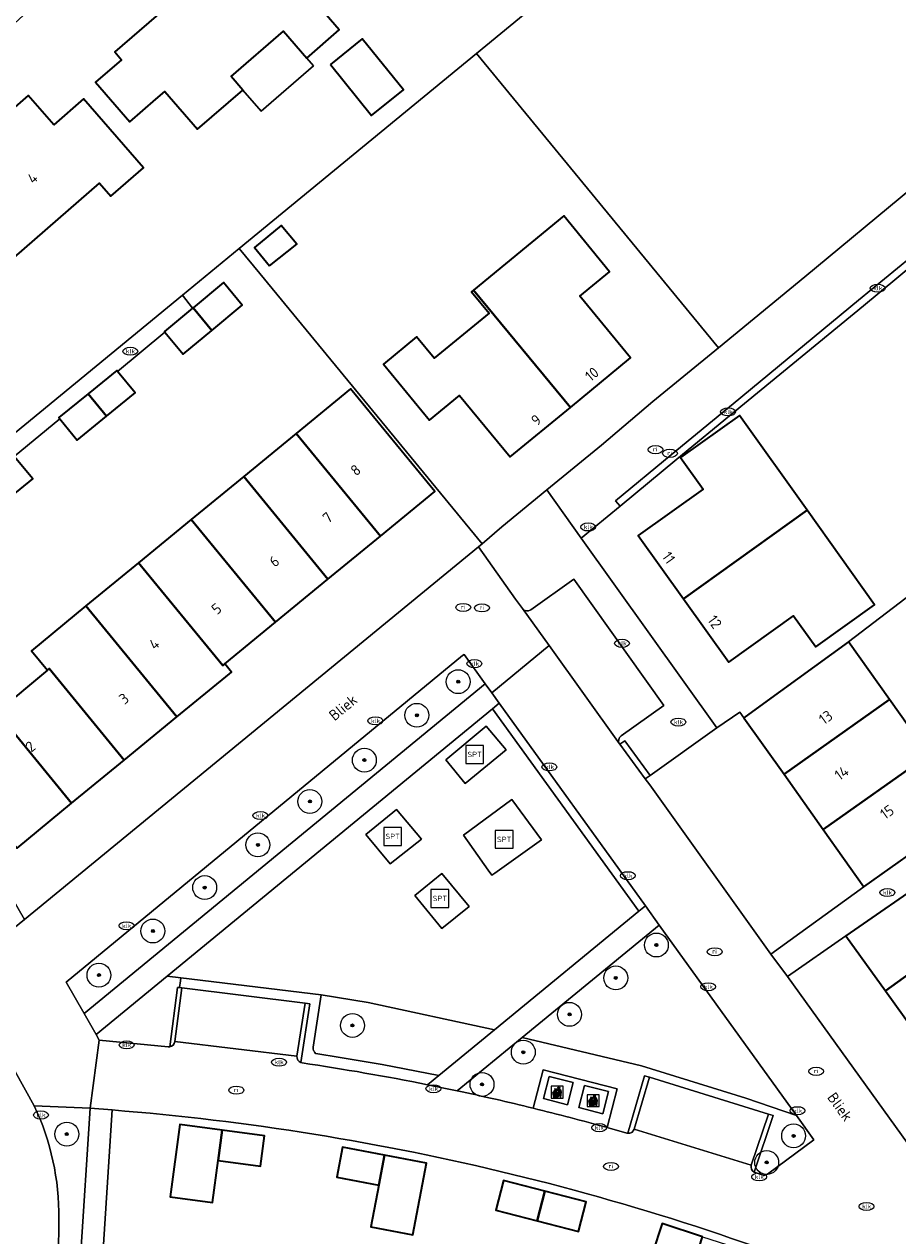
# Model space of a CAD drawing. Header units: metres. Extents: x 103671 to 105190, y 427150 to 429171.
# Tile 102 of 256: x 104118 to 104191, y 427706 to 427807. Entities that reach past the tile are written whole.
import ezdxf
from ezdxf.enums import TextEntityAlignment as Align

# ---------------------------------------------------------------- set-up
doc = ezdxf.new("R2010")
doc.units = ezdxf.units.M
for name, color, linetype, lineweight in [('B-WE-GR-BEPLANTING_CULTUUR_HEESTERS-GV', 253, 'Continuous', 18), ('B-WE-GR-BEPLANTING_CULTUUR_ROOS-GV', 253, 'Continuous', 18), ('B-WE-GR-BOOM-S', 253, 'Continuous', 25), ('B-WE-GR-HAAG-GV', 253, 'Continuous', 13), ('B-WE-IE-AFVAL APART PLAATS-S', 253, 'Continuous', 25), ('B-WE-IE-MEUBILAIR-S', 253, 'Continuous', 25), ('B-WE-IE-MEUBILAIR_WEGMEUBILAIR-S', 253, 'Continuous', 25), ('B-WE-OG-BEBOUWING-GV', 253, 'Continuous', 35), ('B-WE-OG-BEBOUWING-T18', 7, 'Continuous', 18), ('B-WE-OG-BEBOUWING_OVERBOUWING-GV', 253, 'Continuous', 18), ('B-WE-OG-TERREIN_BEGROEID-GV', 253, 'Continuous', 18), ('B-WE-OG-TERREIN_ERF-GV', 253, 'Continuous', 18), ('B-WE-OG-TOPOGRAFIE-T18', 7, 'Continuous', 18), ('B-WE-VH-GESLOTENVERHARDING_BETON-GV', 253, 'Continuous', 18), ('B-WE-VH-GESLOTENVERHARDING_KUNSTSTOF-GV', 253, 'Continuous', 18), ('B-WE-VH-ONVERHARD_ZAND-GV', 253, 'Continuous', 18), ('B-WE-VH-OPENVERHARDING-GV', 253, 'Continuous', 18), ('B-WE-VH-OPENVERHARDING_BETONELEMENT-GV', 253, 'Continuous', 18), ('B-WE-VH-OPENVERHARDING_BETONSTRAATSTEEN-GV', 253, 'Continuous', 18), ('B-WE-VH-OPENVERHARDING_TEGEL-GV', 253, 'Continuous', 18)]:
    doc.layers.add(name, color=color, linetype=linetype, lineweight=lineweight)
doc.styles.add('NLCS-ISO', font='NLCS-ISO.ttf')
doc.styles.add('NLCS-ISO-M500-T18', font='NLCS-ISO.ttf', dxfattribs={"height": 0.9})

# ---------------------------------------------------------------- blocks, each defined once
blk = doc.blocks.new('SIE-AFVAL APART PLAATS-SO')
h = blk.add_hatch(color=256)
h.dxf.hatch_style = 1
h.paths.add_polyline_path([(-0.09, 0.07), (-1.76, 0.07, 0.819081), (-1.79, -0.09), (-1.4, -2.19, 0.36153), (-1.37, -2.21), (-0.47, -2.21, 0.36153), (-0.44, -2.19), (-0.05, -0.09, 0.819081)])
h.paths.add_polyline_path([(-0.16, -0.1), (-0.2, -0.33), (-0.49, -0.33), (-0.47, -0.1)], flags=16)
h.paths.add_polyline_path([(-0.55, -0.1), (-0.58, -0.33), (-0.87, -0.33), (-0.87, -0.1)], flags=16)
h.paths.add_polyline_path([(-0.22, -0.42), (-0.27, -0.73), (-0.53, -0.73), (-0.5, -0.42)], flags=16)
h.paths.add_polyline_path([(-0.58, -0.42), (-0.61, -0.73), (-0.87, -0.73), (-0.87, -0.42)], flags=16)
h.paths.add_polyline_path([(-0.95, -0.1), (-0.95, -0.33), (-1.27, -0.33), (-1.29, -0.1)], flags=16)
h.paths.add_polyline_path([(-0.95, -0.42), (-0.95, -0.73), (-1.23, -0.73), (-1.26, -0.42)], flags=16)
h.paths.add_polyline_path([(-0.29, -0.83), (-0.34, -1.09), (-0.56, -1.09), (-0.54, -0.83)], flags=16)
h.paths.add_polyline_path([(-0.62, -0.83), (-0.65, -1.09), (-0.87, -1.09), (-0.87, -0.83)], flags=16)
h.paths.add_polyline_path([(-0.95, -0.83), (-0.95, -1.09), (-1.2, -1.09), (-1.22, -0.83)], flags=16)
h.paths.add_polyline_path([(-1.35, -0.33), (-1.64, -0.33), (-1.69, -0.1), (-1.37, -0.1)], flags=16)
h.paths.add_polyline_path([(-1.34, -0.42), (-1.31, -0.73), (-1.57, -0.73), (-1.63, -0.42)], flags=16)
h.paths.add_polyline_path([(-0.36, -1.18), (-0.41, -1.44), (-0.6, -1.44), (-0.57, -1.18)], flags=16)
h.paths.add_polyline_path([(-0.65, -1.18), (-0.68, -1.44), (-0.87, -1.44), (-0.87, -1.18)], flags=16)
h.paths.add_polyline_path([(-1.3, -0.83), (-1.28, -1.09), (-1.5, -1.09), (-1.55, -0.83)], flags=16)
h.paths.add_polyline_path([(-0.95, -1.18), (-0.95, -1.44), (-1.17, -1.44), (-1.19, -1.18)], flags=16)
h.paths.add_polyline_path([(-0.42, -1.53), (-0.47, -1.79), (-0.63, -1.79), (-0.6, -1.53)], flags=16)
h.paths.add_polyline_path([(-1.27, -1.18), (-1.25, -1.44), (-1.44, -1.44), (-1.49, -1.18)], flags=16)
h.paths.add_polyline_path([(-0.69, -1.53), (-0.71, -1.79), (-0.87, -1.79), (-0.87, -1.53)], flags=16)
h.paths.add_polyline_path([(-0.95, -1.53), (-0.95, -1.79), (-1.13, -1.79), (-1.16, -1.53)], flags=16)
h.paths.add_polyline_path([(-1.24, -1.53), (-1.22, -1.79), (-1.37, -1.79), (-1.42, -1.53)], flags=16)
h.paths.add_polyline_path([(-0.49, -1.89), (-0.53, -2.13), (-0.66, -2.13), (-0.64, -1.89)], flags=16)
h.paths.add_polyline_path([(-0.72, -1.89), (-0.74, -2.13), (-0.87, -2.13), (-0.87, -1.89)], flags=16)
h.paths.add_polyline_path([(-0.95, -1.89), (-0.95, -2.13), (-1.1, -2.13), (-1.12, -1.89)], flags=16)
h.paths.add_polyline_path([(-1.21, -1.89), (-1.18, -2.13), (-1.31, -2.13), (-1.35, -1.89)], flags=16)
h.paths.add_polyline_path([(-0.19, 0.78, -0.01173), (-0.3, 0.78, -0.148797), (-0.42, 1.03, -0.136076), (-0.69, 0.87), (-0.78, 0.85, -0.038293), (-1.14, 0.96), (-1.19, 0.81, -0.243822), (-1.56, 0.45, 0.344326), (-1, 0.22, -0.139345), (-0.6, 0.22, 0.618436), (-0.56, 0.27, -0.441494), (-0.47, 0.44, 0.309048)])
h.paths.add_polyline_path([(-0.49, 0.51, 0.351556), (-0.64, 0.31, 0.121061), (-1.02, 0.29, -0.288745), (-1.45, 0.42, 0.203599), (-1.12, 0.79), (-1.09, 0.87, 0.083075), (-0.28, 0.71, -0.242261)], flags=16)
h.paths.add_polyline_path([(-0.4, 0.79, -0.023345), (-0.63, 0.82, 0.07081), (-0.46, 0.9, 0.059965)], flags=16)
h.paths.add_polyline_path([(1.12, 1.48), (-1.07, 1.48, 0.860559), (-1.08, 1.42), (0.29, 1, -0.146703), (0.53, 0.28, 0.421968), (0.56, 0.25), (1.6, 0.31, 0.450293), (1.63, 0.34, 0.122241)])
h.paths.add_polyline_path([(0.26, 1.93, 1), (1.07, 1.93, 1)])
h.paths.add_polyline_path([(1.65, 0.15, 0.429303), (1.62, 0.18), (0.55, 0.23, 0.38429), (0.51, 0.2), (0.16, -2.16, 0.83726), (0.22, -2.18), (0.99, -0.78, -0.688204), (1.05, -0.78), (1.36, -2.14, 0.84934), (1.42, -2.14)])
for p, q in [((-0.09, 0.07), (-1.76, 0.07)), ((-1.4, -2.19), (-1.79, -0.09)), ((-1.37, -0.1), (-1.69, -0.1)), ((-1.64, -0.33), (-1.69, -0.1)), ((-1.64, -0.33), (-1.35, -0.33)), ((-1.63, -0.42), (-1.34, -0.42)), ((-1.57, -0.73), (-1.63, -0.42)), ((-1.57, -0.73), (-1.31, -0.73)), ((-1.55, -0.83), (-1.3, -0.83)), ((-1.5, -1.09), (-1.55, -0.83)), ((-1.5, -1.09), (-1.28, -1.09)), ((-1.49, -1.18), (-1.27, -1.18)), ((-1.44, -1.44), (-1.49, -1.18)), ((-1.44, -1.44), (-1.25, -1.44)), ((-1.42, -1.53), (-1.24, -1.53)), ((-1.37, -1.79), (-1.42, -1.53)), ((-1.37, -1.79), (-1.22, -1.79)), ((-1.37, -2.21), (-0.47, -2.21)), ((-1.31, -2.13), (-1.35, -1.89)), ((-1.35, -1.89), (-1.21, -1.89)), ((-1.31, -2.13), (-1.18, -2.13)), ((-0.95, -0.1), (-1.29, -0.1)), ((-1.27, -0.33), (-0.95, -0.33)), ((-1.26, -0.42), (-0.95, -0.42)), ((-1.23, -0.73), (-0.95, -0.73)), ((-1.22, -0.83), (-0.95, -0.83)), ((-1.2, -1.09), (-0.95, -1.09)), ((-1.19, -1.18), (-0.95, -1.18)), ((-1.17, -1.44), (-0.95, -1.44)), ((-1.16, -1.53), (-0.95, -1.53)), ((-1.13, -1.79), (-0.95, -1.79)), ((-1.12, -1.89), (-0.95, -1.89)), ((-1.1, -2.13), (-0.95, -2.13)), ((-0.95, -0.1), (-0.95, -0.33)), ((-0.95, -0.42), (-0.95, -0.73)), ((-0.95, -0.83), (-0.95, -1.09)), ((-0.95, -1.18), (-0.95, -1.44)), ((-0.95, -1.53), (-0.95, -1.79)), ((-0.95, -1.89), (-0.95, -2.13)), ((-0.87, -0.1), (-0.87, -0.33)), ((-0.55, -0.1), (-0.87, -0.1)), ((-0.87, -0.33), (-0.58, -0.33)), ((-0.87, -0.42), (-0.87, -0.73)), ((-0.87, -0.42), (-0.58, -0.42)), ((-0.87, -0.73), (-0.61, -0.73)), ((-0.87, -0.83), (-0.62, -0.83)), ((-0.87, -0.83), (-0.87, -1.09)), ((-0.87, -1.09), (-0.65, -1.09)), ((-0.87, -1.18), (-0.65, -1.18)), ((-0.87, -1.18), (-0.87, -1.44)), ((-0.87, -1.44), (-0.68, -1.44)), ((-0.87, -1.53), (-0.69, -1.53)), ((-0.87, -1.53), (-0.87, -1.79)), ((-0.87, -1.79), (-0.71, -1.79)), ((-0.87, -1.89), (-0.87, -2.13)), ((-0.87, -1.89), (-0.72, -1.89)), ((-0.87, -2.13), (-0.74, -2.13)), ((-0.66, -2.13), (-0.53, -2.13)), ((-0.64, -1.89), (-0.49, -1.89)), ((-0.63, -1.79), (-0.47, -1.79)), ((-0.6, -1.44), (-0.41, -1.44)), ((-0.6, -1.53), (-0.42, -1.53)), ((-0.57, -1.18), (-0.36, -1.18)), ((-0.56, -1.09), (-0.34, -1.09)), ((-0.54, -0.83), (-0.29, -0.83)), ((-0.53, -0.73), (-0.27, -0.73)), ((-0.53, -2.13), (-0.49, -1.89)), ((-0.5, -0.42), (-0.22, -0.42)), ((-0.49, -0.33), (-0.2, -0.33)), ((-0.16, -0.1), (-0.47, -0.1)), ((-0.47, -1.79), (-0.42, -1.53)), ((-0.44, -2.19), (-0.05, -0.09)), ((-0.41, -1.44), (-0.36, -1.18)), ((-0.34, -1.09), (-0.29, -0.83)), ((-0.27, -0.73), (-0.22, -0.42)), ((-0.2, -0.33), (-0.16, -0.1))]:
    blk.add_line(p, q)
blk.add_lwpolyline([(-2.5, -2.51), (2.5, -2.51), (2.5, 2.49), (-2.5, 2.49)], close=True)
for points in [[(-0.78, 0.85, -0.038293), (-1.14, 0.96), (-1.19, 0.81, -0.243822), (-1.56, 0.45, 0.344326), (-1, 0.22, -0.139345), (-0.6, 0.22, 0.618436), (-0.56, 0.27, -0.441494), (-0.47, 0.44, 0.309048), (-0.19, 0.78, -0.01173), (-0.3, 0.78, -0.01173)], [(-0.78, 0.85), (-0.69, 0.87, 0.136076), (-0.42, 1.03, 0.156405), (-0.29, 0.77)], [(-0.78, 0.85), (-0.69, 0.87, 0.136076), (-0.42, 1.03, 0.148797), (-0.3, 0.78, 0.148797)], [(-0.63, 0.82, 0.07081), (-0.46, 0.9, 0.059965), (-0.4, 0.79, 0.059965)], [(-0.4, 0.79, -0.023345), (-0.63, 0.82)]]:
    blk.add_lwpolyline(points, format="xyb")
for points in [[(-1.09, 0.87), (-1.12, 0.79, -0.203599), (-1.45, 0.42, 0.288745), (-1.02, 0.29, -0.121061), (-0.64, 0.31, -0.351556), (-0.49, 0.51, 0.242261), (-0.28, 0.71, -0.083075)], [(-1.07, 1.48), (1.12, 1.48, -0.122241), (1.63, 0.34, -0.450293), (1.6, 0.31), (0.56, 0.25, -0.421968), (0.53, 0.28, 0.146703), (0.29, 1), (-1.08, 1.42, -0.860559)], [(0.55, 0.23), (1.62, 0.18, -0.429303), (1.65, 0.15), (1.42, -2.14, -0.84934), (1.36, -2.14), (1.05, -0.78, 0.688204), (0.99, -0.78), (0.22, -2.18, -0.83726), (0.16, -2.16), (0.51, 0.2, -0.38429)]]:
    blk.add_lwpolyline(points, format="xyb", close=True)
for points in [[(-1.35, -0.33), (-1.37, -0.1)], [(-1.31, -0.73), (-1.34, -0.42)], [(-1.28, -1.09), (-1.3, -0.83)], [(-1.27, -0.33), (-1.29, -0.1)], [(-1.25, -1.44), (-1.27, -1.18)], [(-1.23, -0.73), (-1.26, -0.42)], [(-1.22, -1.79), (-1.24, -1.53)], [(-1.2, -1.09), (-1.22, -0.83)], [(-1.18, -2.13), (-1.21, -1.89)], [(-1.17, -1.44), (-1.19, -1.18)], [(-1.18, -2.22), (-1.18, -2.21)], [(-1.13, -1.79), (-1.16, -1.53)], [(-1.1, -2.13), (-1.12, -1.89)], [(-0.74, -2.13), (-0.72, -1.89)], [(-0.71, -1.79), (-0.69, -1.53)], [(-0.68, -1.44), (-0.65, -1.18)], [(-0.66, -2.13), (-0.64, -1.89)], [(-0.65, -1.09), (-0.62, -0.83)], [(-0.63, -1.79), (-0.6, -1.53)], [(-0.61, -0.73), (-0.58, -0.42)], [(-0.6, -1.44), (-0.57, -1.18)], [(-0.58, -0.33), (-0.55, -0.1)], [(-0.56, -1.09), (-0.54, -0.83)], [(-0.53, -0.73), (-0.5, -0.42)], [(-0.49, -0.33), (-0.47, -0.1)]]:
    blk.add_lwpolyline(points)
blk.add_circle((0.66, 1.93), 0.401)
for centre, radius, start, end in [((-1.76, -0.01), 0.0869, 90, 247.281), ((-0.09, -0.01), 0.0869, 292.719, 90), ((-1.37, -2.18), 0.0318, 190.4943, 270), ((-0.47, -2.18), 0.0318, 270, 349.5057)]:
    blk.add_arc(centre, radius, start, end)
blk = doc.blocks.new('SIE-MEUBILAIR_PUT_KOLK-SO')
blk.add_ellipse((0, 0), major_axis=(1.25, 0), ratio=0.54)
at = {"style": 'NLCS-ISO'}
blk.add_text('klk', height=0.75, dxfattribs=at).set_placement((0.03, 0), align=Align.MIDDLE_CENTER)
blk = doc.blocks.new('SIE-MEUBILAIR_PUT_RIOOLPUT-SO')
blk.add_ellipse((0, 0), major_axis=(1.25, 0), ratio=0.54)
at = {"style": 'NLCS-ISO'}
blk.add_text('ri', height=0.75, dxfattribs=at).set_placement((-0.04, 0.07), align=Align.MIDDLE_CENTER)
blk = doc.blocks.new('SIE-WEG_SPEELTOESTEL-SO')
at = {"flags": 128}
blk.add_lwpolyline([(-3.75, -3.75), (3.75, -3.75), (3.75, 3.75), (-3.75, 3.75)], close=True, dxfattribs=at)
at = {"style": 'NLCS-ISO'}
blk.add_text('SPT', height=2.25, dxfattribs=at).set_placement((0, 0), align=Align.MIDDLE_CENTER)
blk = doc.blocks.new('SGR-BOOM_GBKN-SO')
at = {"linetype": 'ByBlock', "lineweight": 18}
h = blk.add_hatch(color=0, dxfattribs=at)
h.dxf.hatch_style = 1
edge = h.paths.add_edge_path()
edge.add_arc((0, 0), 0.25, 0, 360)
at = {"color": 0, "linetype": 'ByBlock', "lineweight": 18}
for radius in [2, 0.25]:
    blk.add_circle((0, 0), radius, dxfattribs=at)
at = {"color": 0, "linetype": 'ByBlock', "lineweight": 18, "style": 'NLCS-ISO'}
blk.add_attdef('SOORT', (2.5, 0), '', height=1.5, dxfattribs=at)

msp = doc.modelspace()

# ---------------------------------------------------------------- linework, layer by layer
at = {"layer": 'B-WE-GR-BEPLANTING_CULTUUR_HEESTERS-GV', "flags": 128}
msp.add_lwpolyline([(104169.858, 427733.417), (104157.627, 427750.381), (104157.052, 427749.909), (104169.3, 427732.959)], close=True, dxfattribs=at)
at = {"layer": 'B-WE-GR-BEPLANTING_CULTUUR_ROOS-GV', "flags": 128}
for points in [[(104123.363, 427716.461), (104118.675, 427716.673)], [(104120.74, 427707.217), (104120.701, 427704.079), (104122.55, 427703.959), (104123.363, 427716.461)]]:
    msp.add_lwpolyline(points, dxfattribs=at)
at = {"layer": 'B-WE-GR-BEPLANTING_CULTUUR_ROOS-GV'}
msp.add_lwpolyline([(104118.675, 427716.673, -0.1129043), (104120.74, 427707.217)], format="xyb", dxfattribs=at)
at = {"layer": 'B-WE-GR-HAAG-GV', "flags": 128}
msp.add_lwpolyline([(104130.665, 427726.587), (104130.846, 427726.565), (104130.917, 427727.147), (104130.947, 427727.393), (104129.793, 427727.52), (104123.856, 427722.643), (104124.125, 427722.176), (104129.899, 427721.61), (104130.02, 427721.613)], close=True, dxfattribs=at)
for points in [[(104130.947, 427727.393), (104130.917, 427727.147), (104130.846, 427726.565), (104131.027, 427726.542), (104141.365, 427725.265), (104141.76, 427725.216), (104140.997, 427720.288), (104141.101, 427720.261)], [(104151.613, 427718.439), (104152.553, 427719.211), (104147.814, 427720.116), (104144.309, 427720.723), (104142.268, 427721.048), (104142.224, 427721.055), (104142.181, 427721.127), (104142.157, 427721.159), (104142.14, 427721.192), (104142.114, 427721.226), (104142.091, 427721.262), (104142.072, 427721.299), (104142.055, 427721.338), (104142.042, 427721.379), (104142.032, 427721.42), (104142.026, 427721.463), (104142.024, 427721.505), (104142.025, 427721.547), (104142.03, 427721.59), (104142.704, 427725.951), (104130.947, 427727.393)], [(104169.794, 427719.178), (104170.191, 427719.056), (104180.171, 427715.98), (104180.575, 427715.855), (104178.975, 427711.107), (104179.048, 427711.076), (104179.805, 427710.824), (104180.101, 427710.95), (104183.981, 427713.831), (104182.523, 427715.854), (104178.264, 427717.317), (104169.525, 427720.015), (104159.539, 427722.381), (104154.109, 427717.924)], [(104160.468, 427716.469), (104161.294, 427719.679), (104167.498, 427718.084), (104166.666, 427714.847), (104168.308, 427714.383), (104168.389, 427714.367), (104169.794, 427719.178)]]:
    msp.add_lwpolyline(points, dxfattribs=at)
at = {"layer": 'B-WE-GR-HAAG-GV'}
for points in [[(104141.101, 427720.261, -0.0127597), (104151.613, 427718.439)], [(104154.109, 427717.924, -0.0076984), (104160.468, 427716.469)]]:
    msp.add_lwpolyline(points, format="xyb", dxfattribs=at)
at = {"layer": 'B-WE-OG-BEBOUWING-GV', "flags": 128}
for points in [[(104128.849, 427800.968), (104129.613, 427801.628), (104132.354, 427798.46), (104136.134, 427801.729), (104135.153, 427802.864), (104139.545, 427806.664), (104141.505, 427804.399), (104144.22, 427806.79), (104139.705, 427812.009), (104137.202, 427809.843), (104134.583, 427812.87), (104125.414, 427804.938), (104125.988, 427804.275), (104123.809, 427802.393), (104126.668, 427799.084)], [(104143.479, 427803.886), (104146.932, 427799.598), (104149.602, 427801.748), (104146.15, 427806.036)], [(104120.303, 427798.823), (104118.151, 427801.285), (104109.043, 427793.322), (104115.23, 427786.203), (104124.145, 427793.95), (104125.096, 427792.855), (104127.835, 427795.236), (104122.795, 427801.001)], [(104138.389, 427787.009), (104140.654, 427788.827), (104139.346, 427790.402), (104137.112, 427788.546)], [(104155.458, 427784.985), (104163.577, 427775.159), (104168.606, 427779.305), (104164.372, 427784.464), (104166.859, 427786.523), (104163.018, 427791.197)], [(104131.976, 427783.508), (104133.545, 427781.594), (104136.093, 427783.709), (104134.513, 427785.613)], [(104155.458, 427784.985), (104155.292, 427784.849), (104156.762, 427783.06), (104152.18, 427779.274), (104150.695, 427781.07), (104147.913, 427778.77), (104151.774, 427774.099), (104154.304, 427776.157), (104158.539, 427771.006), (104163.577, 427775.159)], [(104133.545, 427781.594), (104131.976, 427783.508), (104131.939, 427783.477), (104129.574, 427781.515), (104129.617, 427781.462), (104131.154, 427779.61)], [(104125.642, 427778.179), (104125.581, 427778.254), (104123.19, 427776.303), (104124.734, 427774.421), (104127.12, 427776.367)], [(104124.734, 427774.421), (104123.19, 427776.303), (104120.744, 427774.308), (104120.828, 427774.205), (104122.282, 427772.422)], [(104147.664, 427764.381), (104152.227, 427768.124), (104145.174, 427776.721), (104140.612, 427772.979)], [(104172.804, 427770.963), (104174.696, 427768.321), (104169.253, 427764.431), (104173.051, 427759.126), (104183.409, 427766.549), (104177.749, 427774.477)], [(104140.612, 427772.979), (104136.22, 427769.376), (104143.273, 427760.779), (104147.664, 427764.381)], [(104117.003, 427771.047), (104116.906, 427771.166), (104114.354, 427769.073), (104115.996, 427767.071), (104118.548, 427769.164)], [(104136.22, 427769.376), (104131.828, 427765.774), (104138.881, 427757.177), (104143.273, 427760.779)], [(104183.409, 427766.549), (104173.051, 427759.126), (104176.844, 427753.828), (104182.276, 427757.717), (104184.144, 427755.107), (104189.063, 427758.629)], [(104138.881, 427757.177), (104131.828, 427765.774), (104127.405, 427762.146), (104134.458, 427753.55), (104134.637, 427753.696)], [(104130.623, 427749.238), (104135.029, 427752.854), (104135.208, 427753), (104134.637, 427753.696), (104134.458, 427753.55), (104127.405, 427762.146), (104122.989, 427758.545)], [(104126.216, 427745.624), (104130.623, 427749.238), (104122.989, 427758.545), (104118.437, 427754.77), (104119.775, 427753.157), (104119.93, 427753.286)], [(104178.114, 427749.174), (104181.475, 427744.432), (104190.299, 427750.69), (104186.873, 427755.521), (104179.758, 427750.366), (104179.742, 427750.354)], [(104115.547, 427749.625), (104121.801, 427742.002), (104126.216, 427745.624), (104119.93, 427753.286), (104119.775, 427753.157)], [(104184.762, 427739.796), (104193.587, 427746.054), (104190.299, 427750.69), (104181.475, 427744.432)], [(104115.547, 427749.625), (104111.012, 427745.837), (104117.232, 427738.254), (104121.801, 427742.002)], [(104184.762, 427739.796), (104188.164, 427734.997), (104196.991, 427741.254), (104193.587, 427746.054)], [(104189.967, 427726.307), (104197.116, 427731.454), (104193.995, 427735.981), (104186.652, 427730.917)], [(104189.967, 427726.307), (104193.111, 427721.935), (104200.174, 427727.02), (104202.098, 427728.349), (104201.973, 427728.523), (104198.926, 427732.757), (104197.116, 427731.454)], [(104134.069, 427712.081), (104134.408, 427714.629), (104130.859, 427715.101), (104130.051, 427709.035), (104133.601, 427708.562)], [(104134.408, 427714.629), (104134.069, 427712.081), (104137.619, 427711.609), (104137.958, 427714.156)], [(104148.009, 427712.543), (104144.492, 427713.211), (104144.013, 427710.686), (104147.53, 427710.019)], [(104148.009, 427712.543), (104147.53, 427710.019), (104146.868, 427706.531), (104150.386, 427705.863), (104151.527, 427711.876)], [(104161.443, 427709.517), (104157.977, 427710.409), (104157.337, 427707.921), (104160.803, 427707.029)], [(104161.443, 427709.517), (104160.803, 427707.029), (104164.27, 427706.137), (104164.91, 427708.625)], [(104174.655, 427705.709), (104171.258, 427706.809), (104170.466, 427704.364), (104173.864, 427703.264)]]:
    msp.add_lwpolyline(points, close=True, dxfattribs=at)
at = {"layer": 'B-WE-OG-BEBOUWING_OVERBOUWING-GV', "flags": 128}
msp.add_lwpolyline([(104136.134, 427801.729), (104137.667, 427799.958), (104142.059, 427803.759), (104141.505, 427804.399), (104139.545, 427806.664), (104135.153, 427802.864)], close=True, dxfattribs=at)
at = {"layer": 'B-WE-OG-TERREIN_BEGROEID-GV', "flags": 128}
msp.add_lwpolyline([(104205.496, 427817.473), (104205.426, 427817.423), (104193.676, 427832.36), (104191.931, 427834.578), (104155.715, 427804.811), (104175.976, 427780.153), (104183.213, 427786.097), (104192.173, 427793.508), (104198.755, 427798.976), (104203.322, 427802.719), (104203.64, 427802.649), (104203.636, 427802.677), (104205.737, 427804.386), (104206.504, 427805.034), (104208.805, 427806.982), (104210.371, 427808.215), (104211.518, 427809.153), (104212.057, 427809.608), (104213.019, 427810.418), (104213.037, 427810.434)], dxfattribs=at)
for points in [[(104156.45, 427752.013), (104154.672, 427754.479), (104154.555, 427754.383), (104121.34, 427727.023), (104122.842, 427724.408)], [(104142.704, 427725.951), (104146.65, 427725.309), (104157.218, 427723.04), (104169.3, 427732.959), (104157.052, 427749.909), (104129.793, 427727.52), (104130.947, 427727.393)], [(104154.76, 427743.675), (104153.146, 427745.631), (104156.515, 427748.474), (104158.211, 427746.479)], [(104158.677, 427742.328), (104161.165, 427738.941), (104157.248, 427736.156), (104157, 427735.98), (104156.689, 427736.418), (104154.613, 427739.343)], [(104148.491, 427736.937), (104146.45, 427739.394), (104149.026, 427741.482), (104151.117, 427738.999)], [(104152.806, 427731.513), (104150.559, 427734.289), (104152.82, 427736.114), (104155.1, 427733.374)], [(104171.02, 427731.807), (104159.539, 427722.381), (104169.525, 427720.015), (104178.264, 427717.317), (104182.523, 427715.854)], [(104157.218, 427723.04), (104146.65, 427725.309), (104142.704, 427725.951), (104142.03, 427721.59), (104142.025, 427721.547), (104142.024, 427721.505), (104142.026, 427721.463), (104142.032, 427721.42), (104142.042, 427721.379), (104142.055, 427721.338), (104142.072, 427721.299), (104142.091, 427721.262), (104142.114, 427721.226), (104142.14, 427721.192), (104142.157, 427721.159), (104142.181, 427721.127), (104142.224, 427721.055), (104142.268, 427721.048), (104144.309, 427720.723), (104147.814, 427720.116), (104152.553, 427719.211)]]:
    msp.add_lwpolyline(points, close=True, dxfattribs=at)
at = {"layer": 'B-WE-OG-TERREIN_ERF-GV', "flags": 128}
for points in [[(104118.455, 427808.62), (104114.923, 427805.424), (104103.353, 427795.201), (104099.657, 427792.047), (104087.867, 427782.256), (104086.962, 427780.69), (104099.395, 427758.593), (104101.653, 427760.375), (104131.092, 427784.572), (104135.843, 427788.477), (104155.715, 427804.811), (104191.931, 427834.578)], [(104102.446, 427759.027), (104117.856, 427732.28), (104155.883, 427763.49), (104156.181, 427763.734), (104137.57, 427786.377), (104135.843, 427788.477), (104131.092, 427784.572), (104131.939, 427783.477), (104131.976, 427783.508), (104134.513, 427785.613), (104136.093, 427783.709), (104133.545, 427781.594), (104131.154, 427779.61), (104129.617, 427781.462), (104125.642, 427778.179), (104127.12, 427776.367), (104124.734, 427774.421), (104122.282, 427772.422), (104120.828, 427774.205), (104117.003, 427771.047), (104118.548, 427769.164), (104115.996, 427767.071)], [(104192.39, 427787.205), (104188.115, 427783.666), (104177.366, 427774.846), (104172.489, 427770.813), (104167.75, 427766.876), (104164.485, 427764.208), (104175.836, 427748.32), (104177.777, 427749.646), (104178.114, 427749.174), (104179.742, 427750.354), (104179.758, 427750.366), (104186.873, 427755.521), (104199.028, 427764.786)], [(104193.111, 427721.935), (104189.967, 427726.307), (104186.652, 427730.917), (104181.756, 427727.501), (104210.558, 427687.515)], [(104125.199, 427716.322), (104124.156, 427700.286), (104125.93, 427700.122), (104126.218, 427703.235)]]:
    msp.add_lwpolyline(points, dxfattribs=at)
for points in [[(104136.134, 427801.729), (104132.354, 427798.46), (104129.613, 427801.628), (104128.849, 427800.968), (104126.668, 427799.084), (104123.809, 427802.393), (104125.988, 427804.275), (104125.414, 427804.938), (104134.583, 427812.87), (104137.202, 427809.843), (104139.705, 427812.009), (104144.22, 427806.79), (104141.505, 427804.399), (104142.059, 427803.759), (104137.667, 427799.958)], [(104146.932, 427799.598), (104143.479, 427803.886), (104146.15, 427806.036), (104149.602, 427801.748)], [(104175.976, 427780.153), (104155.715, 427804.811), (104135.843, 427788.477), (104137.57, 427786.377), (104156.181, 427763.734), (104157.832, 427765.167), (104161.597, 427768.25), (104166.177, 427772.001), (104170.486, 427775.643)], [(104120.303, 427798.823), (104122.795, 427801.001), (104127.835, 427795.236), (104125.096, 427792.855), (104124.145, 427793.95), (104115.23, 427786.203), (104109.043, 427793.322), (104118.151, 427801.285)], [(104138.389, 427787.009), (104137.112, 427788.546), (104139.346, 427790.402), (104140.654, 427788.827)], [(104155.458, 427784.985), (104163.018, 427791.197), (104166.859, 427786.523), (104164.372, 427784.464), (104168.606, 427779.305), (104163.577, 427775.159), (104158.539, 427771.006), (104154.304, 427776.157), (104151.774, 427774.099), (104147.913, 427778.77), (104150.695, 427781.07), (104152.18, 427779.274), (104156.762, 427783.06), (104155.292, 427784.849)], [(104131.828, 427765.774), (104136.22, 427769.376), (104140.612, 427772.979), (104145.174, 427776.721), (104152.227, 427768.124), (104147.664, 427764.381), (104143.273, 427760.779), (104138.881, 427757.177), (104134.637, 427753.696), (104135.208, 427753), (104135.029, 427752.854), (104130.623, 427749.238), (104126.216, 427745.624), (104121.801, 427742.002), (104117.232, 427738.254), (104111.012, 427745.837), (104115.547, 427749.625), (104119.775, 427753.157), (104118.437, 427754.77), (104122.989, 427758.545), (104127.405, 427762.146)], [(104173.051, 427759.126), (104169.253, 427764.431), (104174.696, 427768.321), (104172.804, 427770.963), (104177.749, 427774.477), (104183.409, 427766.549), (104189.063, 427758.629), (104184.144, 427755.107), (104182.276, 427757.717), (104176.844, 427753.828)], [(104204.907, 427754.633), (104203.067, 427757.196), (104204.897, 427758.51), (104203.496, 427760.251), (104204.604, 427761.079), (104204.781, 427761.211), (104202.963, 427763.75), (104201.007, 427762.234), (104199.028, 427764.786), (104186.873, 427755.521), (104190.299, 427750.69), (104193.587, 427746.054), (104196.991, 427741.254), (104210.426, 427750.777), (104208.578, 427753.384), (104206.748, 427752.07)], [(104188.164, 427734.997), (104184.762, 427739.796), (104181.475, 427744.432), (104178.114, 427749.174), (104177.777, 427749.646), (104175.836, 427748.32), (104170.257, 427744.346), (104169.844, 427744.055), (104170.238, 427743.547), (104180.363, 427729.376)], [(104134.408, 427714.629), (104137.958, 427714.156), (104137.619, 427711.609), (104134.069, 427712.081), (104133.601, 427708.562), (104130.051, 427709.035), (104130.859, 427715.101)], [(104147.53, 427710.019), (104144.013, 427710.686), (104144.492, 427713.211), (104148.009, 427712.543), (104151.527, 427711.876), (104150.386, 427705.863), (104146.868, 427706.531)], [(104161.443, 427709.517), (104164.91, 427708.625), (104164.27, 427706.137), (104160.803, 427707.029), (104157.337, 427707.921), (104157.977, 427710.409)], [(104174.655, 427705.709), (104178.053, 427704.609), (104177.262, 427702.164), (104173.864, 427703.264), (104170.466, 427704.364), (104171.258, 427706.809)]]:
    msp.add_lwpolyline(points, close=True, dxfattribs=at)
at = {"layer": 'B-WE-OG-TERREIN_ERF-GV'}
msp.add_lwpolyline([(104190.999, 427700.27, 0.0799994), (104125.199, 427716.322)], format="xyb", dxfattribs=at)
at = {"layer": 'B-WE-VH-GESLOTENVERHARDING_BETON-GV', "flags": 128}
for points in [[(104161.805, 427719.133), (104161.329, 427717.283), (104163.339, 427716.765), (104163.815, 427718.615)], [(104164.772, 427718.372), (104164.296, 427716.522), (104166.306, 427716.005), (104166.782, 427717.855)]]:
    msp.add_lwpolyline(points, close=True, dxfattribs=at)
at = {"layer": 'B-WE-VH-GESLOTENVERHARDING_KUNSTSTOF-GV', "flags": 128}
for points in [[(104156.515, 427748.474), (104153.146, 427745.631), (104154.76, 427743.675), (104158.211, 427746.479)], [(104156.689, 427736.418), (104157, 427735.98), (104157.248, 427736.156), (104161.165, 427738.941), (104158.677, 427742.328), (104154.613, 427739.343)], [(104149.026, 427741.482), (104146.45, 427739.394), (104148.491, 427736.937), (104151.117, 427738.999)], [(104152.82, 427736.114), (104150.559, 427734.289), (104152.806, 427731.513), (104155.1, 427733.374)]]:
    msp.add_lwpolyline(points, close=True, dxfattribs=at)
at = {"layer": 'B-WE-VH-ONVERHARD_ZAND-GV', "flags": 128}
msp.add_lwpolyline([(104130.665, 427726.587), (104130.846, 427726.565), (104130.917, 427727.147), (104130.947, 427727.393), (104129.793, 427727.52), (104123.856, 427722.643), (104124.125, 427722.176), (104129.899, 427721.61), (104130.02, 427721.613)], close=True, dxfattribs=at)
for points in [[(104130.947, 427727.393), (104130.917, 427727.147), (104130.846, 427726.565), (104131.027, 427726.542), (104141.365, 427725.265), (104141.76, 427725.216), (104140.997, 427720.288), (104141.101, 427720.261)], [(104151.613, 427718.439), (104152.553, 427719.211), (104147.814, 427720.116), (104144.309, 427720.723), (104142.268, 427721.048), (104142.224, 427721.055), (104142.181, 427721.127), (104142.157, 427721.159), (104142.14, 427721.192), (104142.114, 427721.226), (104142.091, 427721.262), (104142.072, 427721.299), (104142.055, 427721.338), (104142.042, 427721.379), (104142.032, 427721.42), (104142.026, 427721.463), (104142.024, 427721.505), (104142.025, 427721.547), (104142.03, 427721.59), (104142.704, 427725.951), (104130.947, 427727.393)], [(104169.794, 427719.178), (104170.191, 427719.056), (104180.171, 427715.98), (104180.575, 427715.855), (104178.975, 427711.107), (104179.048, 427711.076), (104179.805, 427710.824), (104180.101, 427710.95), (104183.981, 427713.831), (104182.523, 427715.854), (104178.264, 427717.317), (104169.525, 427720.015), (104159.539, 427722.381), (104154.109, 427717.924)], [(104160.468, 427716.469), (104161.294, 427719.679), (104167.498, 427718.084), (104166.666, 427714.847), (104168.308, 427714.383), (104168.389, 427714.367), (104169.794, 427719.178)]]:
    msp.add_lwpolyline(points, dxfattribs=at)
at = {"layer": 'B-WE-VH-ONVERHARD_ZAND-GV'}
for points in [[(104141.101, 427720.261, -0.0127597), (104151.613, 427718.439)], [(104154.109, 427717.924, -0.0076984), (104160.468, 427716.469)]]:
    msp.add_lwpolyline(points, format="xyb", dxfattribs=at)
at = {"layer": 'B-WE-VH-OPENVERHARDING-GV', "flags": 128}
msp.add_lwpolyline([(104180.363, 427729.376), (104181.756, 427727.501), (104186.652, 427730.917), (104193.995, 427735.981), (104201.763, 427741.613), (104203.431, 427741.359), (104206.039, 427743.203), (104212.095, 427747.974), (104213.36, 427748.957), (104204.604, 427761.079), (104203.496, 427760.251), (104204.897, 427758.51), (104206.737, 427755.947), (104208.578, 427753.384), (104210.426, 427750.777), (104196.991, 427741.254), (104188.164, 427734.997)], close=True, dxfattribs=at)
msp.add_lwpolyline([(104123.119, 427686.244), (104123.74, 427695.79), (104124.156, 427700.286), (104125.199, 427716.322), (104123.363, 427716.461), (104122.55, 427703.959), (104120.701, 427704.079), (104120.501, 427687.695), (104120.501, 427687.59), (104120.511, 427684.018), (104129.589, 427683.107), (104137.55, 427681.94), (104144.984, 427680.572), (104153.397, 427678.647)], dxfattribs=at)
at = {"layer": 'B-WE-VH-OPENVERHARDING_BETONELEMENT-GV', "flags": 128}
msp.add_lwpolyline([(104167.709, 427746.951), (104169.844, 427744.055), (104170.257, 427744.346), (104168.126, 427747.224)], close=True, dxfattribs=at)
at = {"layer": 'B-WE-VH-OPENVERHARDING_BETONSTRAATSTEEN-GV', "flags": 128}
for points in [[(104206.408, 427798.789), (104206.063, 427799.269), (104200.885, 427795.017), (104197.38, 427792.113), (104194.312, 427789.548), (104192.075, 427787.714), (104187.72, 427784.135), (104177.205, 427775.468), (104172.019, 427771.192), (104167.356, 427767.337), (104167.75, 427766.876), (104172.489, 427770.813), (104177.366, 427774.846), (104188.115, 427783.666), (104192.39, 427787.205), (104192.487, 427787.285), (104194.717, 427789.074), (104197.793, 427791.648), (104198.516, 427792.256), (104201.262, 427794.565)], [(104154.555, 427754.383), (104154.672, 427754.479), (104156.45, 427752.013), (104156.991, 427751.264), (104161.801, 427755.213), (104159.567, 427758.321), (104158.984, 427759.109), (104155.883, 427763.49), (104117.856, 427732.28), (104116.073, 427730.814), (104112.423, 427727.917), (104118.675, 427716.673), (104123.363, 427716.461), (104124.125, 427722.176), (104123.856, 427722.643), (104122.842, 427724.408), (104121.34, 427727.023)], [(104141.365, 427725.265), (104131.027, 427726.542), (104130.443, 427722.044), (104140.68, 427720.832)], [(104180.171, 427715.98), (104170.191, 427719.056), (104168.926, 427714.724), (104178.733, 427711.71)]]:
    msp.add_lwpolyline(points, close=True, dxfattribs=at)
for points in [[(104167.823, 427747.654), (104171.409, 427750.201), (104163.879, 427760.773), (104160.263, 427758.217)], [(104159.567, 427758.321), (104161.801, 427755.213), (104167.691, 427746.979)], [(104199.037, 427694.496), (104219.73, 427665.46), (104224.019, 427668.627), (104210.558, 427687.515), (104181.756, 427727.501), (104180.363, 427729.376), (104170.238, 427743.547), (104169.844, 427744.055), (104167.709, 427746.951), (104167.7, 427746.965), (104167.691, 427746.979), (104161.801, 427755.213), (104156.991, 427751.264), (104157.627, 427750.381), (104169.858, 427733.417), (104171.02, 427731.807), (104182.523, 427715.854), (104183.981, 427713.831), (104180.101, 427710.95), (104179.805, 427710.824), (104179.048, 427711.076), (104178.975, 427711.107)], [(104118.675, 427716.673), (104112.423, 427727.917), (104107.455, 427736.578), (104107.449, 427736.592), (104107.443, 427736.607)], [(104131.027, 427726.542), (104130.846, 427726.565), (104130.665, 427726.587), (104130.02, 427721.613)], [(104130.443, 427722.044), (104131.027, 427726.542)], [(104141.76, 427725.216), (104141.365, 427725.265), (104140.68, 427720.832)], [(104140.997, 427720.288), (104141.76, 427725.216)], [(104130.02, 427721.613), (104129.899, 427721.61), (104124.125, 427722.176), (104123.363, 427716.461), (104125.199, 427716.322)], [(104140.68, 427720.832), (104130.443, 427722.044)], [(104141.101, 427720.261), (104140.997, 427720.288)], [(104154.109, 427717.924), (104151.613, 427718.439)], [(104170.191, 427719.056), (104169.794, 427719.178), (104168.389, 427714.367)], [(104168.926, 427714.724), (104170.191, 427719.056)], [(104180.171, 427715.98), (104178.733, 427711.71)], [(104178.975, 427711.107), (104180.575, 427715.855), (104180.171, 427715.98)], [(104168.389, 427714.367), (104168.308, 427714.383), (104166.666, 427714.847)], [(104178.733, 427711.71), (104168.926, 427714.724)], [(104115.382, 427707.321), (104115.01, 427688.15), (104115.005, 427687.908), (104120.501, 427687.59), (104120.501, 427687.695), (104120.701, 427704.079), (104120.74, 427707.217)]]:
    msp.add_lwpolyline(points, dxfattribs=at)
at = {"layer": 'B-WE-VH-OPENVERHARDING_BETONSTRAATSTEEN-GV'}
for points in [[(104160.263, 427758.217, -0.4121455), (104159.567, 427758.321)], [(104167.691, 427746.979, -0.3969768), (104167.823, 427747.654)], [(104130.443, 427722.044, -0.3372291), (104130.02, 427721.613)], [(104130.02, 427721.613, 0.3372291), (104130.443, 427722.044)], [(104140.997, 427720.288, -0.3560082), (104140.68, 427720.832)], [(104140.68, 427720.832, 0.3560082), (104140.997, 427720.288)], [(104151.613, 427718.439, 0.0127597), (104141.101, 427720.261)], [(104160.468, 427716.469, 0.0076984), (104154.109, 427717.924)], [(104120.74, 427707.217, 0.1129043), (104118.675, 427716.673)], [(104125.199, 427716.322, -0.0799994), (104190.999, 427700.27)], [(104166.666, 427714.847, 0.0073412), (104160.468, 427716.469)], [(104168.926, 427714.724, -0.3642998), (104168.389, 427714.367)], [(104168.389, 427714.367, 0.3642998), (104168.926, 427714.724)], [(104178.975, 427711.107, -0.3709622), (104178.733, 427711.71)], [(104178.733, 427711.71, 0.3709622), (104178.975, 427711.107)]]:
    msp.add_lwpolyline(points, format="xyb", dxfattribs=at)
at = {"layer": 'B-WE-VH-OPENVERHARDING_TEGEL-GV', "flags": 128}
for points in [[(104206.063, 427799.269), (104203.64, 427802.649), (104203.322, 427802.719), (104198.755, 427798.976), (104192.173, 427793.508), (104183.213, 427786.097), (104175.976, 427780.153), (104170.486, 427775.643), (104166.177, 427772.001), (104161.597, 427768.25), (104164.485, 427764.208), (104167.75, 427766.876), (104167.356, 427767.337), (104172.019, 427771.192), (104177.205, 427775.468), (104187.72, 427784.135), (104192.075, 427787.714), (104194.312, 427789.548), (104197.38, 427792.113), (104200.885, 427795.017)], [(104123.856, 427722.643), (104129.793, 427727.52), (104157.052, 427749.909), (104157.627, 427750.381), (104156.991, 427751.264), (104156.45, 427752.013), (104122.842, 427724.408)], [(104157.218, 427723.04), (104152.553, 427719.211), (104151.613, 427718.439), (104154.109, 427717.924), (104159.539, 427722.381), (104171.02, 427731.807), (104169.858, 427733.417), (104169.3, 427732.959)], [(104161.805, 427719.133), (104163.815, 427718.615), (104163.339, 427716.765), (104161.329, 427717.283)], [(104164.772, 427718.372), (104166.782, 427717.855), (104166.306, 427716.005), (104164.296, 427716.522)]]:
    msp.add_lwpolyline(points, close=True, dxfattribs=at)
for points in [[(104117.003, 427771.047), (104120.828, 427774.205), (104120.744, 427774.308), (104123.19, 427776.303), (104125.581, 427778.254), (104125.642, 427778.179), (104129.617, 427781.462), (104129.574, 427781.515), (104131.939, 427783.477), (104131.092, 427784.572), (104101.653, 427760.375)], [(104167.691, 427746.979), (104167.7, 427746.965), (104167.709, 427746.951), (104168.126, 427747.224), (104170.257, 427744.346), (104175.836, 427748.32), (104164.485, 427764.208), (104161.597, 427768.25), (104157.832, 427765.167), (104156.181, 427763.734), (104155.883, 427763.49), (104158.984, 427759.109), (104159.567, 427758.321)], [(104160.263, 427758.217), (104163.879, 427760.773), (104171.409, 427750.201), (104167.823, 427747.654)], [(104116.073, 427730.814), (104117.856, 427732.28), (104102.446, 427759.027)], [(104166.666, 427714.847), (104167.498, 427718.084), (104161.294, 427719.679), (104160.468, 427716.469)]]:
    msp.add_lwpolyline(points, dxfattribs=at)
at = {"layer": 'B-WE-VH-OPENVERHARDING_TEGEL-GV'}
for points in [[(104159.567, 427758.321, 0.4121455), (104160.263, 427758.217)], [(104167.823, 427747.654, 0.3969768), (104167.691, 427746.979)], [(104160.468, 427716.469, -0.0073412), (104166.666, 427714.847)]]:
    msp.add_lwpolyline(points, format="xyb", dxfattribs=at)

# ---------------------------------------------------------------- block references
at = {"layer": 'B-WE-GR-BOOM-S', "xscale": 0.5, "yscale": 0.5, "zscale": 0.5}
for p in [(104154.182, 427752.189), (104150.721, 427749.374), (104146.322, 427745.62), (104141.76, 427742.159), (104137.407, 427738.523), (104132.949, 427734.945), (104128.609, 427731.309), (104170.781, 427730.135), (104124.093, 427727.613), (104167.379, 427727.379), (104145.327, 427723.403), (104163.508, 427724.329), (104159.637, 427721.161), (104156.176, 427718.463), (104121.4, 427714.3), (104182.277, 427714.152), (104180.019, 427711.924)]:
    msp.add_blockref('SGR-BOOM_GBKN-SO', p, dxfattribs=at)
at = {"layer": 'B-WE-IE-AFVAL APART PLAATS-S', "xscale": 0.2, "yscale": 0.2, "zscale": 0.2}
for p in [(104162.478, 427717.803), (104165.478, 427717.103)]:
    msp.add_blockref('SIE-AFVAL APART PLAATS-SO', p, dxfattribs=at)
at = {"layer": 'B-WE-IE-MEUBILAIR-S', "xscale": 0.5, "yscale": 0.5, "zscale": 0.5}
for name, p in [('SIE-MEUBILAIR_PUT_KOLK-SO', (104189.319, 427785.14)), ('SIE-MEUBILAIR_PUT_KOLK-SO', (104126.72, 427779.86)), ('SIE-MEUBILAIR_PUT_KOLK-SO', (104176.789, 427774.783)), ('SIE-MEUBILAIR_PUT_RIOOLPUT-SO', (104170.705, 427771.622)), ('SIE-MEUBILAIR_PUT_RIOOLPUT-SO', (104171.912, 427771.313)), ('SIE-MEUBILAIR_PUT_KOLK-SO', (104165.069, 427765.146)), ('SIE-MEUBILAIR_PUT_RIOOLPUT-SO', (104154.603, 427758.411)), ('SIE-MEUBILAIR_PUT_RIOOLPUT-SO', (104156.169, 427758.37)), ('SIE-MEUBILAIR_PUT_KOLK-SO', (104167.905, 427755.401)), ('SIE-MEUBILAIR_PUT_KOLK-SO', (104155.54, 427753.7)), ('SIE-MEUBILAIR_PUT_KOLK-SO', (104147.25, 427748.91)), ('SIE-MEUBILAIR_PUT_KOLK-SO', (104172.626, 427748.805)), ('SIE-MEUBILAIR_PUT_KOLK-SO', (104161.82, 427745.05)), ('SIE-MEUBILAIR_PUT_KOLK-SO', (104137.62, 427740.98)), ('SIE-MEUBILAIR_PUT_KOLK-SO', (104168.39, 427735.94)), ('SIE-MEUBILAIR_PUT_KOLK-SO', (104190.13, 427734.53)), ('SIE-MEUBILAIR_PUT_KOLK-SO', (104126.4, 427731.75)), ('SIE-MEUBILAIR_PUT_RIOOLPUT-SO', (104175.671, 427729.57)), ('SIE-MEUBILAIR_PUT_KOLK-SO', (104175.12, 427726.64)), ('SIE-MEUBILAIR_PUT_KOLK-SO', (104126.41, 427721.77)), ('SIE-MEUBILAIR_PUT_KOLK-SO', (104139.18, 427720.32)), ('SIE-MEUBILAIR_PUT_RIOOLPUT-SO', (104184.165, 427719.555)), ('SIE-MEUBILAIR_PUT_RIOOLPUT-SO', (104135.605, 427717.979)), ('SIE-MEUBILAIR_PUT_KOLK-SO', (104152.11, 427718.1)), ('SIE-MEUBILAIR_PUT_KOLK-SO', (104182.6, 427716.26)), ('SIE-MEUBILAIR_PUT_KOLK-SO', (104119.23, 427715.9)), ('SIE-MEUBILAIR_PUT_KOLK-SO', (104165.99, 427714.84)), ('SIE-MEUBILAIR_PUT_RIOOLPUT-SO', (104166.984, 427711.591)), ('SIE-MEUBILAIR_PUT_KOLK-SO', (104179.39, 427710.72)), ('SIE-MEUBILAIR_PUT_KOLK-SO', (104188.38, 427708.24))]:
    msp.add_blockref(name, p, dxfattribs=at)
at = {"layer": 'B-WE-IE-MEUBILAIR_WEGMEUBILAIR-S', "xscale": 0.2, "yscale": 0.2, "zscale": 0.2}
for p in [(104155.558, 427746.095), (104148.694, 427739.231), (104158.032, 427738.983), (104152.652, 427734.036)]:
    msp.add_blockref('SIE-WEG_SPEELTOESTEL-SO', p, dxfattribs=at)

# ---------------------------------------------------------------- texts
at = {"layer": 'B-WE-OG-BEBOUWING-T18', "style": 'NLCS-ISO-M500-T18'}
for s, rotation, p in [('4', 41, (104118.525, 427794.365)), ('10', 39.5, (104165.381, 427777.943)), ('9', 39.5, (104160.717, 427774.097)), ('8', 39.4, (104145.589, 427769.909)), ('7', 39.4, (104143.24, 427765.926)), ('11', 305.6, (104171.814, 427762.572)), ('6', 39.4, (104138.78, 427762.268)), ('5', 39.4, (104133.937, 427758.296)), ('12', 305.6, (104175.667, 427757.191)), ('4', 39.2, (104128.718, 427755.346)), ('3', 39.4, (104126.186, 427750.773)), ('13', 35.9, (104184.967, 427749.2)), ('2', 39.9, (104118.355, 427746.759)), ('14', 35.3, (104186.299, 427744.544)), ('15', 35.3, (104190.098, 427741.271))]:
    msp.add_text(s, height=0.9, rotation=rotation, dxfattribs=at).set_placement(p, align=Align.MIDDLE)
at = {"layer": 'B-WE-OG-TOPOGRAFIE-T18', "style": 'NLCS-ISO-M500-T18'}
for rotation, p in [(39.6, (104144.538, 427750.032)), (305.8, (104186.166, 427716.584))]:
    msp.add_text('Bliek', height=0.9, rotation=rotation, dxfattribs=at).set_placement(p, align=Align.MIDDLE)

doc.saveas('drawing.dxf')
